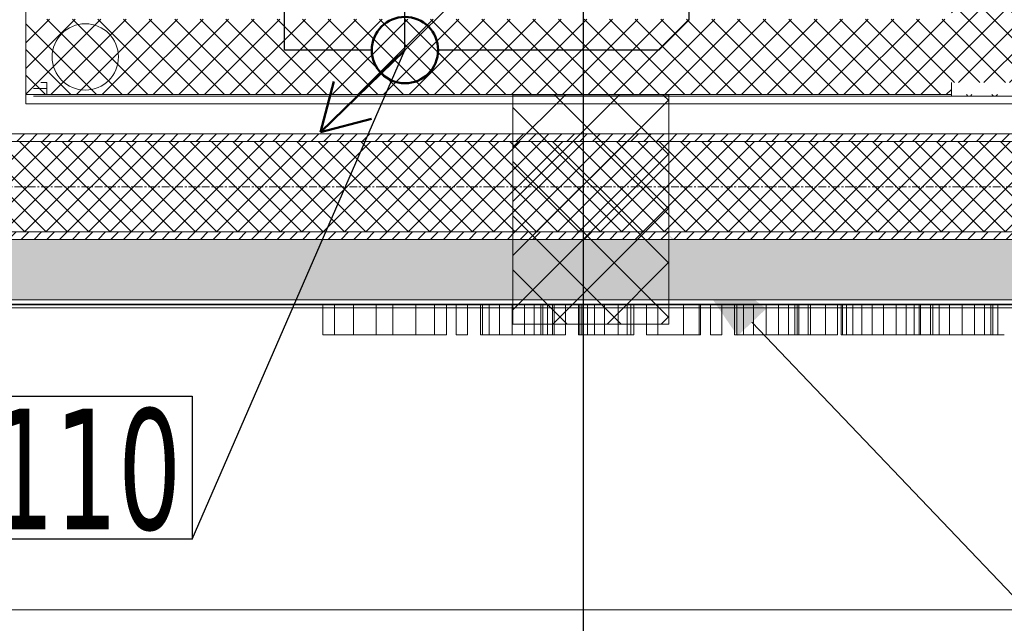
# Model space of a CAD drawing. Header units: millimetres. Extents: x -37728 to 44100, y 631619 to 691915.
# Tile 4 of 256: x -34865 to -33233, y 654558 to 655558. Entities that reach past the tile are written whole.
import ezdxf
from ezdxf import colors
from ezdxf.entities.mleader import LeaderData, LeaderLine
from ezdxf.math import Vec2, Vec3

# ---------------------------------------------------------------- set-up
doc = ezdxf.new("R2010")
doc.units = ezdxf.units.MM
doc.linetypes.add('Linia siatki', pattern=[2.2225, 1.27, -0.3175, 0.3175, -0.3175])
for name, color, linetype, lineweight in [('1-opisy', 7, 'Continuous', 15), ('841_42_TEREN_PB01_podglad_dwg', 252, 'Continuous', 5), ('A-DETL-THIN', 252, 'Continuous', 5), ('A-FLOR', 252, 'Continuous', 5), ('A-GENM', 252, 'Continuous', 5), ('A-WALL', 252, 'Continuous', 35), ('A-WALL-PATT', 252, 'Continuous', 35), ('ins-kanaliza wentylacja', 2, 'Continuous', 30), ('ins-kanaliza-sanitarna', 14, 'Continuous', 30), ('ins-kanalizacja-sanitarna-w posadzce', 35, 'KANALIZACJA_SANITARNA', 30), ('ins-opisy', 7, 'Continuous', 25), ('IS_kanalizacja podposadzkowa', 14, 'Continuous', 50), ('S-GRID', 252, 'Continuous', 5)]:
    doc.layers.add(name, color=color, linetype=linetype, lineweight=lineweight)
doc.layers.add('_XREF', color=7, linetype='Continuous')
doc.styles.add('Arial_4', font='arial.ttf', dxfattribs={"height": 1.6})
doc.styles.get("Standard").update_dxf_attribs({"font": 'arial.ttf'})
doc.styles.add('TXT', font='tahoma.ttf')
doc.linetypes.add('KANALIZACJA_SANITARNA', pattern='A,0.5,-0.2,["KS",Standard,S=0.1,R=0,X=-0.1,Y=-0.05],-0.2', length=0.9)
pattern_1 = [(45, (-64249.1606, -65444.3874), (-1.060660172, 1.060660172), [])]
pattern_2 = [(45, (-64249.1606, -65444.3874), (-2.12132034, 2.12132034), []), (135, (-64249.1606, -65444.3874), (-2.12132034, -2.12132034), [])]

# ---------------------------------------------------------------- blocks, each defined once
blk = doc.blocks.new('A$C4e31ac75')
at = {"layer": 'A-WALL-PATT', "lineweight": 5}
h = blk.add_hatch(dxfattribs=at)
h.set_pattern_fill('FP_11', color=256, style=0, pattern_type=2)
h.set_pattern_definition(pattern_2)
h.paths.add_polyline_path([(-914.37, 15), (-905.15, 15), (-905.15, 15.25), (-917.65, 15.25), (-917.65, 15), (-916.44, 15)])
h.paths.add_polyline_path([(-905.15, 27.75), (-905.15, 168.47), (-917.65, 168.47), (-917.65, 27.75), (-914.37, 27.75)])
h.paths.add_polyline_path([(-905.15, 266.07), (-905.15, 279.07), (-917.65, 279.07), (-917.65, 266.07), (-911.4, 266.07)])
h = blk.add_hatch(dxfattribs=at)
h.set_pattern_fill('FP_11', color=256, style=0, pattern_type=2)
h.set_pattern_definition(pattern_2)
h.paths.add_polyline_path([(-1070.15, 15.25), (-917.65, 15.25), (-917.65, 17.25), (-905.15, 17.25), (-905.15, 27.75), (-1071.15, 27.75), (-1071.15, 15.25)])
h = blk.add_hatch(dxfattribs=at)
h.set_pattern_fill('FP_8', color=256, style=0, pattern_type=2)
h.set_pattern_definition(pattern_1)
h.paths.add_polyline_path([(-961.31, 7.5), (-750.1, 7.5), (-750.1, 8.75), (-1077.4, 8.75), (-1077.4, 7.5), (-985.61, 7.5)])
h = blk.add_hatch(dxfattribs=at)
h.set_pattern_fill('FP_9', color=256, style=0, pattern_type=2)
h.set_pattern_definition([(45, (-64249.1606, -65444.3874), (-1.76776695, 1.76776695), []), (135, (-64249.1606, -65444.3874), (-1.76776695, -1.76776695), [])])
h.paths.add_polyline_path([(-795.63, -7.5), (-748.85, -7.5), (-748.85, 7.5), (-1092.4, 7.5), (-1092.4, -7.5), (-807.33, -7.5)])
h = blk.add_hatch(dxfattribs=at)
h.set_pattern_fill('FP_8', color=256, style=0, pattern_type=2)
h.set_pattern_definition(pattern_1)
h.paths.add_polyline_path([(-890.62, -8.75), (-733.85, -8.75), (-733.85, -7.5), (-1093.65, -7.5), (-1093.65, -8.75), (-938.12, -8.75)])
h = blk.add_hatch(dxfattribs=at)
h.set_pattern_fill('FP_7', color=256, style=0, pattern_type=2)
h.set_pattern_definition([(0, (-64249.1606, -65444.3874), (2.381, 1.375), [1.587, -3.175]), (120, (-64249.1606, -65444.3874), (-2.38128493, 1.374506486), [1.587, -3.175]), (60, (-64249.1606, -65444.3874), (-0.00028493, 2.749506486), [0, -3.175, 1.587, 0])])
h.paths.add_polyline_path([(-902.5, -18.75), (-732.6, -18.75), (-732.6, -8.75), (-1103.65, -8.75), (-1103.65, -18.75), (-914.37, -18.75)])
at = {"layer": 'A-DETL-THIN'}
blk.add_circle((-1061.29, 21.5), 5.5, dxfattribs=at)
at = {"layer": 'A-FLOR'}
blk.add_line((-753.3, -20.1), (-1105.5, -20.1), dxfattribs=at)
at = {"layer": 'A-GENM'}
for p, q in [((-1021.9, -19.55), (-1019.96, -19.55)), ((-1021.9, -19.55), (-1021.9, -24.55)), ((-1019.96, -19.55), (-1017.58, -19.55)), ((-1019.96, -19.55), (-1019.96, -24.55)), ((-1017.58, -19.55), (-1016.84, -19.55)), ((-1016.84, -19.55), (-1016.05, -19.55)), ((-1016.84, -19.55), (-1016.84, -24.55)), ((-1016.05, -19.55), (-1013.07, -19.55)), ((-1013.07, -19.55), (-1010.27, -19.55)), ((-1013.07, -19.55), (-1013.07, -24.55)), ((-1010.27, -19.55), (-1008.1, -19.55)), ((-1010.27, -19.55), (-1010.27, -24.55)), ((-1008.1, -19.55), (-1006.48, -19.55)), ((-1006.48, -19.55), (-1005.77, -19.55)), ((-1006.48, -19.55), (-1006.48, -24.55)), ((-1005.77, -19.55), (-1003.36, -19.55)), ((-1003.36, -19.55), (-1001.42, -19.55)), ((-1003.36, -19.55), (-1003.36, -24.55)), ((-1001.42, -19.55), (-1001.42, -24.55)), ((-999.77, -19.55), (-997.89, -19.55)), ((-999.77, -19.55), (-999.77, -24.55)), ((-997.89, -19.55), (-997.89, -24.55)), ((-995.77, -19.55), (-995.4, -19.55)), ((-995.77, -19.55), (-995.77, -24.55)), ((-995.4, -19.55), (-994.31, -19.55)), ((-995.4, -19.55), (-995.4, -24.55)), ((-994.31, -19.55), (-992.63, -19.55)), ((-994.31, -19.55), (-994.31, -24.55)), ((-992.63, -19.55), (-990.52, -19.55)), ((-992.63, -19.55), (-992.63, -24.55)), ((-990.52, -19.55), (-988.47, -19.55)), ((-990.52, -19.55), (-990.52, -24.55)), ((-988.47, -19.55), (-986.84, -19.55)), ((-988.47, -19.55), (-988.47, -24.55)), ((-986.84, -19.55), (-985.77, -19.55)), ((-986.84, -19.55), (-986.84, -24.55)), ((-985.77, -19.55), (-985.41, -19.55)), ((-985.77, -19.55), (-985.77, -24.55)), ((-985.41, -19.55), (-984.64, -19.55)), ((-985.41, -19.55), (-985.41, -24.55)), ((-984.64, -19.55), (-983.8, -19.55)), ((-984.64, -19.55), (-984.64, -24.55)), ((-983.8, -19.55), (-983.52, -19.55)), ((-983.8, -19.55), (-983.8, -24.55)), ((-983.52, -19.55), (-981.64, -19.55)), ((-983.52, -19.55), (-983.52, -24.55)), ((-981.64, -19.55), (-981.64, -24.55)), ((-979.52, -19.55), (-979.29, -19.55)), ((-979.52, -19.55), (-979.52, -24.55)), ((-979.29, -19.55), (-978.95, -19.55)), ((-979.29, -19.55), (-979.29, -24.55)), ((-978.95, -19.55), (-978.02, -19.55)), ((-978.95, -19.55), (-978.95, -24.55)), ((-978.02, -19.55), (-976.83, -19.55)), ((-978.02, -19.55), (-978.02, -24.55)), ((-976.83, -19.55), (-975.21, -19.55)), ((-976.83, -19.55), (-976.83, -24.55)), ((-975.21, -19.55), (-972.91, -19.55)), ((-975.21, -19.55), (-975.21, -24.55)), ((-972.91, -19.55), (-971.46, -19.55)), ((-972.91, -19.55), (-972.91, -24.55)), ((-971.46, -19.55), (-970.81, -19.55)), ((-971.46, -19.55), (-971.46, -24.55)), ((-970.81, -19.55), (-970.34, -19.55)), ((-970.81, -19.55), (-970.81, -24.55)), ((-970.81, -19.55), (-970.81, -24.55)), ((-970.34, -19.55), (-970.34, -24.55)), ((-968.22, -19.55), (-966.34, -19.55)), ((-968.22, -19.55), (-968.22, -24.55)), ((-966.34, -19.55), (-962.11, -19.55)), ((-966.34, -19.55), (-966.34, -24.55)), ((-962.11, -19.55), (-959.51, -19.55)), ((-962.11, -19.55), (-962.11, -24.55)), ((-959.51, -19.55), (-959.27, -19.55)), ((-959.51, -19.55), (-959.51, -24.55)), ((-959.27, -19.55), (-959.27, -24.55)), ((-957.63, -19.55), (-955.74, -19.55)), ((-957.63, -19.55), (-957.63, -24.55)), ((-955.74, -19.55), (-955.74, -24.55)), ((-953.62, -19.55), (-953.26, -19.55)), ((-953.62, -19.55), (-953.62, -24.55)), ((-953.26, -19.55), (-952.16, -19.55)), ((-953.26, -19.55), (-953.26, -24.55)), ((-952.16, -19.55), (-950.49, -19.55)), ((-952.16, -19.55), (-952.16, -24.55)), ((-950.49, -19.55), (-948.37, -19.55)), ((-950.49, -19.55), (-950.49, -24.55)), ((-948.37, -19.55), (-946.33, -19.55)), ((-948.37, -19.55), (-948.37, -24.55)), ((-946.33, -19.55), (-944.69, -19.55)), ((-946.33, -19.55), (-946.33, -24.55)), ((-944.69, -19.55), (-943.62, -19.55)), ((-944.69, -19.55), (-944.69, -24.55)), ((-943.62, -19.55), (-943.26, -19.55)), ((-943.62, -19.55), (-943.62, -24.55)), ((-943.26, -19.55), (-943.26, -24.55)), ((-943.26, -19.55), (-942.95, -19.55)), ((-942.95, -19.55), (-941.44, -19.55)), ((-942.95, -19.55), (-942.95, -24.55)), ((-941.44, -19.55), (-941.03, -19.55)), ((-941.44, -19.55), (-941.44, -24.55)), ((-941.03, -19.55), (-940.43, -19.55)), ((-941.03, -19.55), (-941.03, -24.55)), ((-940.43, -19.55), (-938.52, -19.55)), ((-938.52, -19.55), (-936.55, -19.55)), ((-938.52, -19.55), (-938.52, -24.55)), ((-936.55, -19.55), (-936.55, -24.55)), ((-935.96, -19.55), (-935.74, -19.55)), ((-935.96, -19.55), (-935.96, -24.55)), ((-935.74, -19.55), (-935.07, -19.55)), ((-935.74, -19.55), (-935.74, -24.55)), ((-935.07, -19.55), (-933.99, -19.55)), ((-935.07, -19.55), (-935.07, -24.55)), ((-933.99, -19.55), (-932.54, -19.55)), ((-933.99, -19.55), (-933.99, -24.55)), ((-932.54, -19.55), (-930.81, -19.55)), ((-932.54, -19.55), (-932.54, -24.55)), ((-930.81, -19.55), (-928.92, -19.55)), ((-930.81, -19.55), (-930.81, -24.55)), ((-928.92, -19.55), (-926.85, -19.55)), ((-928.92, -19.55), (-928.92, -24.55)), ((-926.85, -19.55), (-925.14, -19.55)), ((-926.85, -19.55), (-926.85, -24.55)), ((-925.14, -19.55), (-923.85, -19.55)), ((-925.14, -19.55), (-925.14, -24.55)), ((-923.85, -19.55), (-923.02, -19.55)), ((-923.85, -19.55), (-923.85, -24.55)), ((-923.02, -19.55), (-922.78, -19.55)), ((-923.02, -19.55), (-923.02, -24.55)), ((-922.78, -19.55), (-922.78, -24.55)), ((-922.78, -19.55), (-921.13, -19.55)), ((-921.13, -19.55), (-920.77, -19.55)), ((-921.13, -19.55), (-921.13, -24.55)), ((-920.77, -19.55), (-919.67, -19.55)), ((-920.77, -19.55), (-920.77, -24.55)), ((-919.67, -19.55), (-917.99, -19.55)), ((-919.67, -19.55), (-919.67, -24.55)), ((-917.99, -19.55), (-915.88, -19.55)), ((-917.99, -19.55), (-917.99, -24.55)), ((-915.88, -19.55), (-913.84, -19.55)), ((-915.88, -19.55), (-915.88, -24.55)), ((-913.84, -19.55), (-912.2, -19.55)), ((-913.84, -19.55), (-913.84, -24.55)), ((-912.2, -19.55), (-911.13, -19.55)), ((-912.2, -19.55), (-912.2, -24.55)), ((-911.13, -19.55), (-910.77, -19.55)), ((-911.13, -19.55), (-911.13, -24.55)), ((-910.77, -19.55), (-910.77, -24.55)), ((-910.77, -19.55), (-909.94, -19.55)), ((-909.94, -19.55), (-908.89, -19.55)), ((-909.94, -19.55), (-909.94, -24.55)), ((-1019.96, -24.55), (-1021.9, -24.55)), ((-1017.58, -24.55), (-1019.96, -24.55)), ((-1016.84, -24.55), (-1017.58, -24.55)), ((-1016.05, -24.55), (-1016.84, -24.55)), ((-1013.07, -24.55), (-1016.05, -24.55)), ((-1010.27, -24.55), (-1013.07, -24.55)), ((-1008.1, -24.55), (-1010.27, -24.55)), ((-1006.48, -24.55), (-1008.1, -24.55)), ((-1005.77, -24.55), (-1006.48, -24.55)), ((-1003.36, -24.55), (-1005.77, -24.55)), ((-1001.42, -24.55), (-1003.36, -24.55)), ((-997.89, -24.55), (-999.77, -24.55)), ((-995.4, -24.55), (-995.77, -24.55)), ((-994.31, -24.55), (-995.4, -24.55)), ((-992.63, -24.55), (-994.31, -24.55)), ((-990.52, -24.55), (-992.63, -24.55)), ((-988.47, -24.55), (-990.52, -24.55)), ((-986.84, -24.55), (-988.47, -24.55)), ((-985.77, -24.55), (-986.84, -24.55)), ((-985.41, -24.55), (-985.77, -24.55)), ((-984.64, -24.55), (-985.41, -24.55)), ((-983.8, -24.55), (-984.64, -24.55)), ((-983.52, -24.55), (-983.8, -24.55)), ((-981.64, -24.55), (-983.52, -24.55)), ((-979.29, -24.55), (-979.52, -24.55)), ((-978.95, -24.55), (-979.29, -24.55)), ((-978.02, -24.55), (-978.95, -24.55)), ((-976.83, -24.55), (-978.02, -24.55)), ((-975.21, -24.55), (-976.83, -24.55)), ((-972.91, -24.55), (-975.21, -24.55)), ((-971.46, -24.55), (-972.91, -24.55)), ((-970.81, -24.55), (-971.46, -24.55)), ((-970.34, -24.55), (-970.81, -24.55)), ((-966.34, -24.55), (-968.22, -24.55)), ((-962.11, -24.55), (-966.34, -24.55)), ((-959.51, -24.55), (-962.11, -24.55)), ((-959.27, -24.55), (-959.51, -24.55)), ((-955.74, -24.55), (-957.63, -24.55)), ((-953.26, -24.55), (-953.62, -24.55)), ((-952.16, -24.55), (-953.26, -24.55)), ((-950.49, -24.55), (-952.16, -24.55)), ((-948.37, -24.55), (-950.49, -24.55)), ((-946.33, -24.55), (-948.37, -24.55)), ((-944.69, -24.55), (-946.33, -24.55)), ((-943.62, -24.55), (-944.69, -24.55)), ((-943.26, -24.55), (-943.62, -24.55)), ((-942.95, -24.55), (-943.26, -24.55)), ((-941.44, -24.55), (-942.95, -24.55)), ((-941.03, -24.55), (-941.44, -24.55)), ((-940.43, -24.55), (-941.03, -24.55)), ((-938.52, -24.55), (-940.43, -24.55)), ((-936.55, -24.55), (-938.52, -24.55)), ((-935.74, -24.55), (-935.96, -24.55)), ((-935.07, -24.55), (-935.74, -24.55)), ((-933.99, -24.55), (-935.07, -24.55)), ((-932.54, -24.55), (-933.99, -24.55)), ((-930.81, -24.55), (-932.54, -24.55)), ((-928.92, -24.55), (-930.81, -24.55)), ((-926.85, -24.55), (-928.92, -24.55)), ((-925.14, -24.55), (-926.85, -24.55)), ((-923.85, -24.55), (-925.14, -24.55)), ((-923.02, -24.55), (-923.85, -24.55)), ((-922.78, -24.55), (-923.02, -24.55)), ((-921.13, -24.55), (-922.78, -24.55)), ((-920.77, -24.55), (-921.13, -24.55)), ((-919.67, -24.55), (-920.77, -24.55)), ((-917.99, -24.55), (-919.67, -24.55)), ((-915.88, -24.55), (-917.99, -24.55)), ((-913.84, -24.55), (-915.88, -24.55)), ((-912.2, -24.55), (-913.84, -24.55)), ((-911.13, -24.55), (-912.2, -24.55)), ((-910.77, -24.55), (-911.13, -24.55)), ((-909.94, -24.55), (-910.77, -24.55)), ((-908.89, -24.55), (-909.94, -24.55))]:
    blk.add_line(p, q, dxfattribs=at)
at = {"layer": 'A-WALL', "lineweight": 5}
for p, q in [((-1071.15, 575.15), (-1071.15, 13.75)), ((-1067.65, 17.25), (-1068.65, 17.25)), ((-1067.65, 15.25), (-1067.65, 17.25)), ((-917.65, 15), (-917.65, 17.25)), ((-1071.15, 15.25), (-917.65, 15.25)), ((-1067.65, 16.25), (-1069.9, 16.25)), ((-1069.9, 15), (-756.35, 15)), ((-1071.15, 13.75), (-755.1, 13.75)), ((-750.1, 8.75), (-1076.15, 8.75)), ((-1077.4, 7.5), (-748.85, 7.5)), ((-733.85, -7.5), (-1092.4, -7.5)), ((-1093.65, -8.75), (-732.6, -8.75)), ((-1103.65, -18.75), (-722.6, -18.75)), ((-1155.5, -70.1), (-753.3, -70.1))]:
    blk.add_line(p, q, dxfattribs=at)
at = {"layer": 'A-WALL'}
blk.add_line((-1104.45, -19.55), (-721.8, -19.55), dxfattribs=at)
at = {"layer": 'S-GRID', "linetype": 'Linia siatki'}
blk.add_line((-1273.08, 0), (156.7, 0), dxfattribs=at)

msp = doc.modelspace()

# ---------------------------------------------------------------- block references
at = {"layer": '_XREF', "xscale": 10, "yscale": 10, "zscale": 10}
msp.add_blockref('A$C4e31ac75', (-24143.6, 655281.1), dxfattribs=at)

# ---------------------------------------------------------------- next in the draw order: hatches: boundary and pattern name
at = {"layer": '841_42_TEREN_PB01_podglad_dwg'}
h = msp.add_hatch(dxfattribs=at)
h.set_pattern_fill('ANSI37', scale=20)
h.set_pattern_definition([(45, (-162252.39, 742667.61), (-44.90128, 44.90128), []), (135, (-162252.39, 742667.61), (-44.90128, -44.90128), [])])
h.paths.add_polyline_path([(-34047.3, 655433.5), (-33789.1, 655433.5), (-33789.1, 655053.5), (-34047.3, 655053.5)])

# ---------------------------------------------------------------- next in the draw order: linework, layer by layer
at = {"layer": '841_42_TEREN_PB01_podglad_dwg', "color": 7}
msp.add_lwpolyline([(-33789.1, 655053.5), (-33789.1, 655433.5), (-34047.3, 655433.5), (-34047.3, 655053.5)], close=True, dxfattribs=at)
at = {"layer": 'ins-kanaliza wentylacja'}
msp.add_line((-34226.4, 655507.4), (-34088.5, 655645.3), dxfattribs=at)
at = {"layer": 'ins-kanaliza-sanitarna'}
for p, q in [((-33755.8, 655591.8), (-33755.8, 655556.9)), ((-34426, 655507.4), (-34426, 655583.6)), ((-33755.8, 655556.9), (-33805.4, 655507.4)), ((-34281.4, 655507.4), (-34426, 655507.4)), ((-33805.4, 655507.4), (-34171.4, 655507.4))]:
    msp.add_line(p, q, dxfattribs=at)
at = {"layer": 'ins-kanalizacja-sanitarna-w posadzce'}
for p, q in [((-33930.6, 654035.9), (-33930.6, 662832.8)), ((-34226.4, 655507.4), (-34226.4, 655810.5))]:
    msp.add_line(p, q, dxfattribs=at)
at = {"layer": 'ins-opisy'}
msp.add_line((-34579.2, 654696.9), (-34226.4, 655507.4), dxfattribs=at)
msp.add_lwpolyline([(-35068, 654934), (-34579.2, 654934), (-34579.2, 654696.9), (-35068, 654696.9)], close=True, dxfattribs=at)
at = {"layer": 'IS_kanalizacja podposadzkowa', "ltscale": 100}
for p, q in [((-34226.4, 655507.4), (-34366.3, 655371.4)), ((-34366.3, 655371.4), (-34344.4, 655455.6)), ((-34366.3, 655371.4), (-34282, 655393.3))]:
    msp.add_line(p, q, dxfattribs=at)
msp.add_circle((-34226.4, 655507.4), 55, dxfattribs=at)

# ---------------------------------------------------------------- next in the draw order: texts
at = {"layer": 'ins-opisy', "linetype": 'Continuous', "insert": (-35033.7, 654913.4, 0), "char_height": 200, "width": 3547.417, "attachment_point": 1, "style": 'TXT'}
msp.add_mtext('\\fISOCPEUR|b0|i0|c0|p34;\\W0.7;%%C\\fTahoma|b0|i0|c238|p34;110', dxfattribs=at)

# ---------------------------------------------------------------- next in the draw order: leaders
at = {"layer": '1-opisy'}
ml = msp.add_multileader_mtext('Standard', dxfattribs=at)
ml.set_content('{\\fArial|b0|i1|c238|p34;Zabezpieczyć rurą \\Posłonową }', color=256, style='Arial_4')
ml.set_leader_properties()
ml.build(insert=Vec2(0, 0))
ml.multileader.update_dxf_attribs({"text_left_attachment_type": 6, "text_right_attachment_type": 6, "dogleg_length": 0, "arrow_head_size": 200})
ctx = ml.context
ctx.base_point, ctx.char_height, ctx.arrow_head_size, ctx.landing_gap_size, ctx.plane_origin = Vec3(-33142.4, 654523.6, -11186.9), 120, 200, 0.05, Vec3(-29426, 654860.3, -11186.9)
ctx.left_attachment, ctx.right_attachment, ctx.text_align_type = 6, 6, 1
notes = []
notes.append((ctx, [(0, (1, 1, 0), (-33142.4, 654523.6, -11186.9), (1, 0), 0, [(0, [(-33789.1, 655201.1, -11186.9)], 0, [])])]))
ctx.mtext.insert, ctx.mtext.width, ctx.mtext.alignment, ctx.mtext.flow_direction = Vec3(-32462.1, 654678.8, -11186.9), 4120.941, 2, 5
for ctx, leaders in notes:
    for number, flags, end, landing, length, lines in leaders:
        leader = LeaderData()
        leader.index, (leader.has_last_leader_line, leader.has_dogleg_vector, leader.attachment_direction) = number, flags
        leader.last_leader_point, leader.dogleg_vector, leader.dogleg_length = Vec3(end), Vec3(landing), length
        for number, points, colour, breaks in lines:
            line = LeaderLine()
            line.index, line.vertices, line.color, line.breaks = number, Vec3.list(points), colors.encode_raw_color(colour), breaks
            leader.lines.append(line)
        ctx.leaders.append(leader)

doc.saveas('drawing.dxf')
